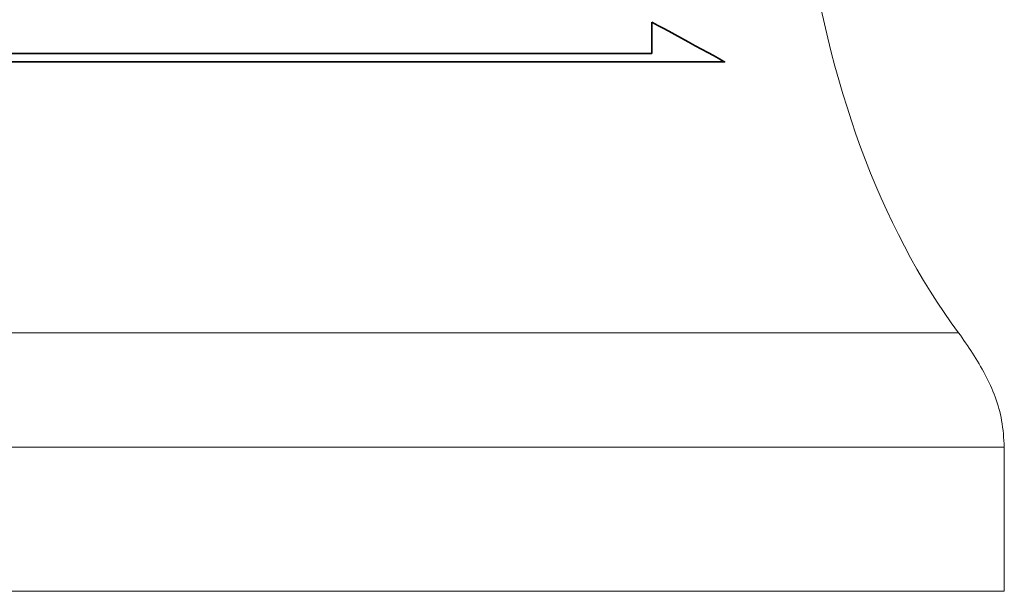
# Model space of a CAD drawing. Header units: millimetres. Extents: x 40 to 336, y 365 to 480.
# Tile 40 of 54: x 277 to 290, y 394 to 402. Entities that reach past the tile are written whole.
import ezdxf

# ---------------------------------------------------------------- set-up
doc = ezdxf.new("R2010")
doc.units = ezdxf.units.MM
for name, color, linetype in [('DIM', 4, 'Continuous'), ('layer 1', 7, 'Continuous'), ('OUT', 3, 'Continuous')]:
    doc.layers.add(name, color=color, linetype=linetype)

# ---------------------------------------------------------------- blocks, each defined once
blk = doc.blocks.new('TBI MOTION logo(完整正式版)')
at = {"layer": 'layer 1', "color": 22, "lineweight": 35}
blk.add_open_spline([(75.90875, -9.47875), (75.90875, -9.47875), (75.90875, -12.28625), (75.90875, -12.28625), (75.90875, -12.28625), (75.90875, -12.28625), (75.90875, -12.47875), (75.90875, -12.47875), (75.90875, -12.47875), (75.90875, -12.47875), (75.71625, -12.47875), (75.71625, -12.47875), (75.71625, -12.47875), (75.71625, -12.47875), (-88.32875, -12.47875), (-88.32875, -12.47875), (-88.32875, -12.47875), (-88.32875, -12.47875), (-88.32875, -13.29375), (-88.32875, -13.29375), (-88.32875, -13.29375), (-88.32875, -13.29375), (82.89125, -13.29375), (82.89125, -13.29375), (82.89125, -13.29375), (82.89125, -13.29375), (75.90875, -9.47875), (75.90875, -9.47875)], degree=3, knots=[0, 0, 0, 0, 0.14285714, 0.14285714, 0.14285714, 0.14285715, 0.28571429, 0.28571429, 0.28571429, 0.2857143, 0.42857143, 0.42857143, 0.42857143, 0.42857144, 0.57142857, 0.57142857, 0.57142857, 0.57142858, 0.71428571, 0.71428571, 0.71428571, 0.71428572, 0.85714286, 0.85714286, 0.85714286, 0.85714287, 1, 1, 1, 1], dxfattribs=at)

msp = doc.modelspace()

# ---------------------------------------------------------------- linework, layer by layer
at = {"layer": 'OUT', "color": 0, "linetype": 'Continuous', "lineweight": 15}
for p, q in [((251.222, 397.608), (289.504, 397.608)), ((290.102, 396.108), (250.623, 396.108)), ((290.102, 396.108), (290.102, 394.217)), ((290.102, 394.217), (250.623, 394.217))]:
    msp.add_line(p, q, dxfattribs=at)
msp.add_ellipse((292.863, 405.151), major_axis=(0, 9.526), ratio=0.57735, start_param=1.11238, end_param=2.484628, dxfattribs=at)
msp.add_open_spline([(290.102, 396.108), (290.095, 396.224), (290.074, 396.559), (289.863, 397.089), (289.626, 397.431), (289.504, 397.608)], degree=3, knots=[0, 0, 0, 0, 0.205873, 0.589361, 1, 1, 1, 1], dxfattribs=at)

# ---------------------------------------------------------------- block references
at = {"layer": 'DIM', "color": 7, "xscale": 0.1368257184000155, "yscale": 0.1368257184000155, "zscale": 0.1368257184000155}
msp.add_blockref('TBI MOTION logo(完整正式版)', (275.098, 402.98), dxfattribs=at)

doc.saveas('drawing.dxf')
